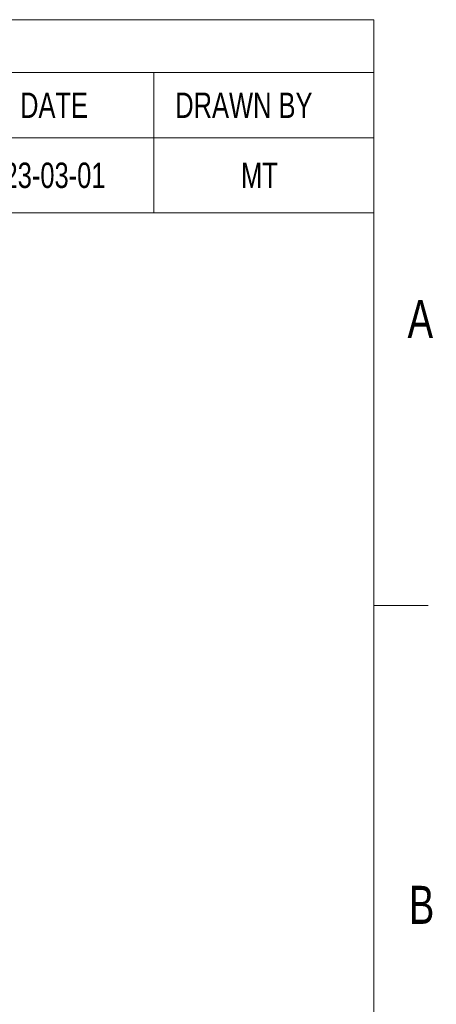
# Model space of a CAD drawing. Header units: millimetres. Extents: x 5 to 274, y 4 to 211.
# Tile 28 of 28: x 240 to 274, y 124 to 206. Entities that reach past the tile are written whole.
import ezdxf

# ---------------------------------------------------------------- set-up
doc = ezdxf.new("R2010")
doc.units = ezdxf.units.MM
doc.layers.add('FORMAT', color=7, linetype='Continuous')
doc.styles.add('SLDTEXTSTYLE0', font='TXT', dxfattribs={"width": 0.75})

# ---------------------------------------------------------------- blocks, each defined once
blk = doc.blocks.new('SW_TABLEANNOTATION_0')
at = {"color": 0, "linetype": 'Continuous', "lineweight": 18}
for p, q in [((100.557, 0), (115.943, 0)), ((115.943, 0), (134.292, 0)), ((134.292, 0), (134.292, -4.417)), ((100.557, -4.417), (115.943, -4.417)), ((115.943, -4.417), (115.943, -9.865)), ((115.943, -4.417), (134.292, -4.417)), ((134.292, -4.417), (134.292, -9.865)), ((100.557, -9.865), (115.943, -9.865)), ((115.943, -9.865), (134.292, -9.865)), ((115.943, -9.865), (115.943, -16.098)), ((134.292, -9.865), (134.292, -16.098)), ((100.557, -16.098), (115.943, -16.098)), ((115.943, -16.098), (134.292, -16.098))]:
    blk.add_line(p, q, dxfattribs=at)
at = {"color": 0, "linetype": 'Continuous', "lineweight": 0, "char_height": 2.1167, "attachment_point": 1, "style": 'SLDTEXTSTYLE0'}
for s, insert in [('DATE', (104.797, -6.08)), ('DRAWN BY', (117.733, -6.08)), ('2023-03-01', (101.057, -11.92)), ('MT', (123.218, -11.92))]:
    blk.add_mtext(s, dxfattribs=dict(at, insert=insert))

msp = doc.modelspace()

# ---------------------------------------------------------------- linework, layer by layer
at = {"layer": 'FORMAT', "color": 7, "linetype": 'Continuous', "lineweight": 18}
for p, q in [((10.2, 205.7), (269.2, 205.7)), ((269.2, 205.7), (269.2, 10.2)), ((269.2, 156.825), (273.725, 156.825))]:
    msp.add_line(p, q, dxfattribs=at)

# ---------------------------------------------------------------- block references
at = {"color": 7, "linetype": 'Continuous', "lineweight": 0}
msp.add_blockref('SW_TABLEANNOTATION_0', (134.9079195, 205.7), dxfattribs=at)

# ---------------------------------------------------------------- texts
at = {"layer": 'FORMAT', "char_height": 3.175, "attachment_point": 2, "style": 'SLDTEXTSTYLE0'}
for s, insert in [('A', (273.0717506, 182.3286233)), ('B', (273.1764815, 133.4536233))]:
    msp.add_mtext(s, dxfattribs=dict(at, insert=insert))

doc.saveas('drawing.dxf')
